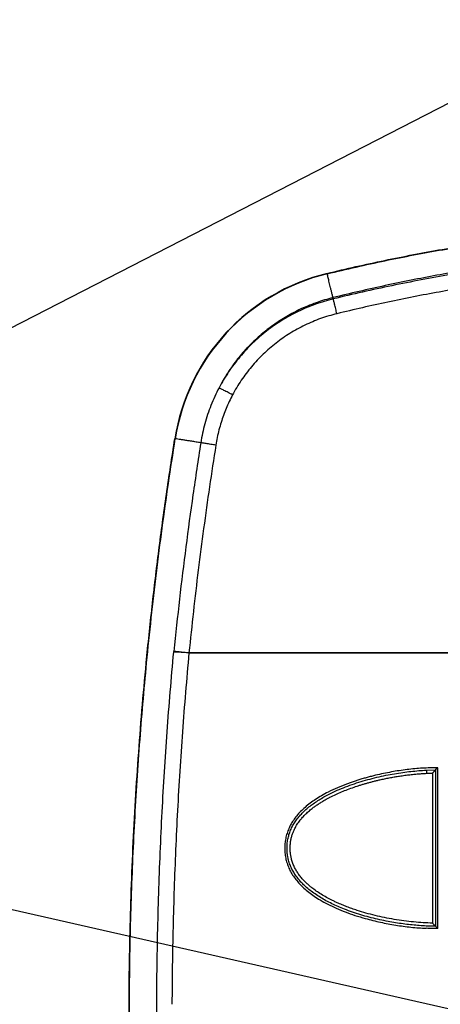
# Model space of a CAD drawing. Header units: millimetres. Extents: x -48 to 74789, y -18557 to 12350.
# Tile 42 of 79: x 68693 to 68814, y -13671 to -13387. Entities that reach past the tile are written whole.
import ezdxf
from ezdxf import colors
from ezdxf.entities.mleader import LeaderData, LeaderLine
from ezdxf.math import Vec2, Vec3

# ---------------------------------------------------------------- set-up
doc = ezdxf.new("R2010")
doc.units = ezdxf.units.MM
doc.layers.add('RR_IWK_opisy_piony', color=7, linetype='Continuous', lineweight=13)
doc.styles.add('Garamond', font='GARA.TTF')

# ---------------------------------------------------------------- blocks, each defined once
blk = doc.blocks.new('A$C661458EC')
at = {"color": 7, "linetype": 'Continuous', "lineweight": 25}
for p, q in [((-2.6773, -0.6964), (-2.6766, -0.6989)), ((-2.6376, -0.8596), (-2.6395, -0.8516)), ((-3.6483, -1.7541), (-3.6509, -1.7537)), ((-3.6581, -3.1185), (-3.6577, -3.1148)), ((-0.9084, -3.1245), (-3.5607, -3.1247)), ((-3.5607, -3.1247), (-0.9072, -3.1249)), ((-2.0426, -3.8745), (-1.9836, -3.8731)), ((-2.0417, -3.8945), (-2.0036, -3.8933)), ((-2.0036, -3.8933), (-2.0036, -4.8529)), ((-1.9698, -3.8594), (-1.9836, -3.8731)), ((-1.9836, -3.8731), (-1.9836, -4.8731)), ((-1.9836, -4.8731), (-1.9696, -4.887))]:
    blk.add_line(p, q, dxfattribs=at)
for radius in [1.2956, 1.293]:
    blk.add_arc((-2.3713, -1.9554), radius, 103.65795, 171.04279, dxfattribs=at)
for points, knots in [([(-2.6773, -0.6964), (-2.6159, -0.6818), (-2.4935, -0.6526), (-2.3093, -0.6127), (-2.1252, -0.5757), (-1.9411, -0.542), (-1.757, -0.5113), (-1.5729, -0.4838), (-1.3889, -0.4594), (-1.2019, -0.4378), (-1.0121, -0.4191), (-0.8194, -0.4037), (-0.6267, -0.3916), (-0.434, -0.383), (-0.2413, -0.3779), (-0.0515, -0.3762), (0.1353, -0.3778), (0.3192, -0.3825), (0.5031, -0.3903), (0.687, -0.4013), (0.871, -0.4154), (1.055, -0.4326), (1.239, -0.453), (1.426, -0.4768), (1.6159, -0.5044), (1.8088, -0.5358), (2.0016, -0.5707), (2.1945, -0.609), (2.3875, -0.6506), (2.5157, -0.6811), (2.58, -0.6964)], [0, 0, 0, 0, 0.03563, 0.071125, 0.106496, 0.141752, 0.176902, 0.211956, 0.246924, 0.281815, 0.318295, 0.354714, 0.391083, 0.427412, 0.463714, 0.5, 0.534635, 0.569284, 0.603958, 0.638666, 0.673418, 0.708224, 0.743095, 0.77804, 0.814739, 0.851541, 0.888457, 0.925498, 0.962676, 1, 1, 1, 1]), ([(-2.6766, -0.6989), (-2.6151, -0.6843), (-2.4923, -0.655), (-2.3075, -0.615), (-2.1228, -0.5779), (-1.9381, -0.5441), (-1.7545, -0.5135), (-1.5721, -0.4863), (-1.3907, -0.4622), (-1.2094, -0.4412), (-1.0269, -0.4231), (-0.8431, -0.408), (-0.6582, -0.396), (-0.4732, -0.3872), (-0.2882, -0.3815), (-0.1033, -0.3789), (0.0817, -0.3796), (0.2666, -0.3834), (0.4516, -0.3904), (0.6366, -0.4005), (0.8216, -0.4139), (1.0066, -0.4304), (1.1916, -0.45), (1.3766, -0.4729), (1.5565, -0.4981), (1.7312, -0.5255), (1.9009, -0.5548), (2.0705, -0.5867), (2.2402, -0.6214), (2.41, -0.6585), (2.5229, -0.6854), (2.5794, -0.6989)], [0, 0, 0, 0, 0.035755, 0.0713732, 0.1068646, 0.1422391, 0.1775067, 0.2120504, 0.2465106, 0.280897, 0.3152195, 0.3501868, 0.3851083, 0.4199948, 0.4548567, 0.4897049, 0.5245499, 0.5594024, 0.5942731, 0.6291727, 0.6641116, 0.6991007, 0.7341503, 0.7692709, 0.8044731, 0.8368222, 0.8692564, 0.9017835, 0.9344114, 0.9671477, 1, 1, 1, 1]), ([(-0.0486, -0.5315), (-0.1015, -0.5317), (-0.2074, -0.5322), (-0.3666, -0.536), (-0.5263, -0.542), (-0.6864, -0.5505), (-0.8462, -0.5615), (-1.0055, -0.5748), (-1.1643, -0.5905), (-1.3236, -0.6087), (-1.4846, -0.6295), (-1.6471, -0.653), (-1.8113, -0.6793), (-1.9759, -0.7083), (-2.1412, -0.7399), (-2.3069, -0.7744), (-2.4732, -0.8113), (-2.584, -0.8381), (-2.6395, -0.8516)], [0, 0, 0, 0, 0.060611, 0.121432, 0.182477, 0.243762, 0.305302, 0.366006, 0.426986, 0.488257, 0.549834, 0.613001, 0.67652, 0.740408, 0.804682, 0.869361, 0.934461, 1, 1, 1, 1]), ([(2.5403, -0.8596), (2.481, -0.8454), (2.3622, -0.8171), (2.1834, -0.7783), (2.0041, -0.7422), (1.8243, -0.709), (1.6441, -0.6788), (1.4633, -0.6516), (1.2821, -0.6274), (1.0975, -0.6059), (0.9095, -0.5872), (0.7182, -0.5717), (0.5266, -0.5596), (0.3349, -0.551), (0.1432, -0.5458), (-0.0455, -0.5441), (-0.2313, -0.5457), (-0.4142, -0.5504), (-0.597, -0.5583), (-0.7799, -0.5693), (-0.9625, -0.5834), (-1.145, -0.6007), (-1.327, -0.621), (-1.5114, -0.6447), (-1.6982, -0.672), (-1.8872, -0.703), (-2.0757, -0.7372), (-2.2636, -0.7747), (-2.451, -0.8151), (-2.5754, -0.8447), (-2.6376, -0.8596)], [0, 0, 0, 0, 0.035032, 0.07003, 0.105005, 0.139963, 0.174914, 0.209865, 0.244827, 0.279808, 0.316496, 0.353228, 0.389953, 0.426643, 0.463307, 0.499956, 0.534935, 0.569921, 0.604922, 0.639948, 0.674996, 0.710049, 0.745086, 0.780093, 0.816739, 0.85337, 0.889999, 0.926638, 0.963301, 1, 1, 1, 1]), ([(2.5173, -0.9542), (2.4582, -0.9402), (2.3401, -0.912), (2.1621, -0.8734), (1.9838, -0.8375), (1.8049, -0.8046), (1.6267, -0.7747), (1.4491, -0.748), (1.272, -0.7244), (1.0946, -0.7036), (0.9154, -0.6857), (0.7346, -0.6707), (0.5524, -0.6587), (0.3701, -0.6499), (0.1878, -0.6442), (0.0055, -0.6417), (-0.1768, -0.6423), (-0.3591, -0.6461), (-0.5413, -0.6531), (-0.7235, -0.6632), (-0.9056, -0.6764), (-1.0875, -0.6928), (-1.269, -0.7122), (-1.4501, -0.7348), (-1.6257, -0.7596), (-1.7957, -0.7864), (-1.9604, -0.815), (-2.1246, -0.846), (-2.2883, -0.8796), (-2.4518, -0.9154), (-2.5603, -0.9413), (-2.6146, -0.9542)], [0, 0, 0, 0, 0.0351719, 0.0703075, 0.105415, 0.140503, 0.1755805, 0.2100302, 0.2444873, 0.278962, 0.3134703, 0.3487237, 0.3839766, 0.4191963, 0.4543888, 0.4895645, 0.5247338, 0.5599069, 0.5950936, 0.6303039, 0.6655407, 0.7007882, 0.7360274, 0.7712407, 0.806427, 0.8386677, 0.8709051, 0.9031482, 0.935406, 0.9676871, 1, 1, 1, 1]), ([(-2.6395, -0.8517), (-2.6413, -0.8442), (-2.645, -0.8293), (-2.65, -0.8084), (-2.6548, -0.7888), (-2.6592, -0.7706), (-2.6633, -0.7538), (-2.6671, -0.7383), (-2.6705, -0.7241), (-2.6737, -0.7109), (-2.6757, -0.7029), (-2.6766, -0.6989)], [0, 0, 0, 0, 0.123043, 0.242962, 0.359904, 0.474016, 0.585445, 0.692412, 0.797068, 0.899552, 1, 1, 1, 1]), ([(-2.6395, -0.8516), (-2.6575, -0.8563), (-2.6939, -0.8659), (-2.7484, -0.8839), (-2.8035, -0.9053), (-2.8549, -0.9284), (-2.9024, -0.9526), (-2.9459, -0.9774), (-2.9892, -1.0046), (-3.0308, -1.0334), (-3.0704, -1.0637), (-3.1083, -1.0953), (-3.1453, -1.1291), (-3.1813, -1.1651), (-3.2163, -1.2034), (-3.25, -1.2439), (-3.2823, -1.2867), (-3.3129, -1.3317), (-3.3419, -1.3788), (-3.3594, -1.4116), (-3.3682, -1.4281)], [0, 0, 0, 0, 0.058038, 0.117893, 0.179559, 0.243035, 0.294179, 0.346435, 0.399803, 0.45428, 0.504766, 0.556165, 0.608475, 0.661695, 0.715823, 0.770856, 0.826792, 0.88363, 0.941367, 1, 1, 1, 1]), ([(-2.6146, -0.9542), (-2.6159, -0.9491), (-2.6184, -0.9386), (-2.6222, -0.9228), (-2.6259, -0.9076), (-2.6294, -0.8935), (-2.6323, -0.8812), (-2.6348, -0.8713), (-2.6366, -0.8638), (-2.6373, -0.861), (-2.6376, -0.8596)], [0, 0, 0, 0, 0.11863, 0.24166, 0.369642, 0.499672, 0.629417, 0.757121, 0.880992, 1, 1, 1, 1]), ([(-2.6146, -0.9542), (-2.6322, -0.9588), (-2.6673, -0.9679), (-2.719, -0.9851), (-2.7698, -1.0048), (-2.8195, -1.0272), (-2.868, -1.0522), (-2.915, -1.0796), (-2.9605, -1.1096), (-3.0043, -1.1419), (-3.0465, -1.1765), (-3.0867, -1.2133), (-3.1249, -1.2521), (-3.161, -1.2929), (-3.1949, -1.3356), (-3.2265, -1.38), (-3.2558, -1.4259), (-3.2733, -1.4577), (-3.282, -1.4736)], [0, 0, 0, 0, 0.062576, 0.124984, 0.187401, 0.25, 0.312564, 0.374969, 0.437389, 0.5, 0.562564, 0.624969, 0.687389, 0.75, 0.812576, 0.874985, 0.937401, 1, 1, 1, 1]), ([(-3.368, -1.4282), (-3.3775, -1.4467), (-3.3963, -1.4836), (-3.4205, -1.5407), (-3.4418, -1.5989), (-3.4596, -1.6582), (-3.4745, -1.7185), (-3.4816, -1.7593), (-3.4851, -1.7798)], [0, 0, 0, 0, 0.167343, 0.33381, 0.499852, 0.665928, 0.832492, 1, 1, 1, 1]), ([(-3.282, -1.4736), (-3.2867, -1.4712), (-3.2963, -1.4661), (-3.3106, -1.4585), (-3.3245, -1.4512), (-3.3373, -1.4444), (-3.3484, -1.4385), (-3.3574, -1.4338), (-3.3642, -1.4302), (-3.3668, -1.4288), (-3.368, -1.4282)], [0, 0, 0, 0, 0.118844, 0.242834, 0.370504, 0.500092, 0.629666, 0.7573, 0.881231, 1, 1, 1, 1]), ([(-3.282, -1.4736), (-3.2893, -1.4879), (-3.3038, -1.5164), (-3.3231, -1.5601), (-3.3403, -1.6044), (-3.3557, -1.6501), (-3.369, -1.6972), (-3.3804, -1.7458), (-3.386, -1.7786), (-3.3889, -1.795)], [0, 0, 0, 0, 0.1412865, 0.2816338, 0.4213294, 0.560685, 0.7066664, 0.8529932, 1, 1, 1, 1]), ([(-3.6509, -9.1914), (-3.668, -9.0812), (-3.702, -8.8607), (-3.7472, -8.5292), (-3.788, -8.1971), (-3.824, -7.8645), (-3.8554, -7.5313), (-3.8821, -7.1978), (-3.9034, -6.8732), (-3.9199, -6.5576), (-3.932, -6.2511), (-3.94, -5.9445), (-3.9442, -5.6378), (-3.9443, -5.3311), (-3.9405, -5.0244), (-3.9327, -4.7178), (-3.921, -4.4113), (-3.9053, -4.105), (-3.8857, -3.7989), (-3.8621, -3.4931), (-3.8329, -3.1695), (-3.7972, -2.8281), (-3.7542, -2.4692), (-3.706, -2.1109), (-3.6693, -1.8728), (-3.6509, -1.7537)], [0, 0, 0, 0, 0.0448, 0.0896, 0.1344, 0.1792, 0.224, 0.2688, 0.3136, 0.354667, 0.395733, 0.4368, 0.477867, 0.518933, 0.56, 0.601067, 0.642134, 0.6832, 0.724267, 0.765334, 0.8064, 0.8548, 0.9032, 0.9516, 1, 1, 1, 1]), ([(-3.6483, -9.191), (-3.6618, -9.1046), (-3.6886, -8.9318), (-3.7253, -8.6721), (-3.7592, -8.412), (-3.7903, -8.1516), (-3.8183, -7.8923), (-3.8433, -7.6344), (-3.8653, -7.3777), (-3.8846, -7.1208), (-3.9012, -6.862), (-3.9151, -6.6013), (-3.9261, -6.3386), (-3.9343, -6.0759), (-3.9395, -5.8131), (-3.9418, -5.5502), (-3.9412, -5.2873), (-3.9377, -5.0245), (-3.9313, -4.7617), (-3.922, -4.499), (-3.9097, -4.2364), (-3.8946, -3.974), (-3.8765, -3.7118), (-3.8556, -3.4497), (-3.8309, -3.1792), (-3.8022, -2.9003), (-3.7692, -2.613), (-3.7325, -2.3262), (-3.6926, -2.0398), (-3.6631, -1.8493), (-3.6483, -1.7541)], [0, 0, 0, 0, 0.035123, 0.070246, 0.10537, 0.140493, 0.175616, 0.210112, 0.244608, 0.279104, 0.3136, 0.3488, 0.384, 0.4192, 0.4544, 0.4896, 0.5248, 0.56, 0.5952, 0.6304, 0.6656, 0.7008, 0.736, 0.7712, 0.8064, 0.84512, 0.88384, 0.92256, 0.96128, 1, 1, 1, 1]), ([(-3.4849, -1.7798), (-3.4952, -1.7782), (-3.5154, -1.775), (-3.5433, -1.7706), (-3.5688, -1.7666), (-3.592, -1.763), (-3.6128, -1.7597), (-3.6317, -1.7567), (-3.6429, -1.7549), (-3.6484, -1.7541)], [0, 0, 0, 0, 0.156997, 0.308737, 0.455548, 0.597755, 0.735684, 0.869658, 1, 1, 1, 1]), ([(-3.4851, -1.7798), (-3.5021, -1.8907), (-3.5362, -2.1124), (-3.5813, -2.4459), (-3.6224, -2.78), (-3.6458, -3.0032), (-3.6575, -3.1148)], [0, 0, 0, 0, 0.249963, 0.499918, 0.749914, 1, 1, 1, 1]), ([(-3.3889, -1.795), (-3.4026, -1.8839), (-3.43, -2.0615), (-3.4673, -2.3279), (-3.5017, -2.5939), (-3.5331, -2.8593), (-3.5516, -3.0363), (-3.5607, -3.1247)], [0, 0, 0, 0, 0.201291, 0.401912, 0.601887, 0.801241, 1, 1, 1, 1]), ([(-3.3889, -1.795), (-3.3941, -1.7942), (-3.4049, -1.7925), (-3.4208, -1.7899), (-3.4363, -1.7875), (-3.4506, -1.7852), (-3.4631, -1.7833), (-3.4732, -1.7817), (-3.4808, -1.7805), (-3.4837, -1.78), (-3.4851, -1.7798)], [0, 0, 0, 0, 0.118789, 0.242737, 0.370382, 0.499961, 0.629546, 0.757207, 0.88118, 1, 1, 1, 1]), ([(-3.7669, -5.4468), (-3.7666, -5.3597), (-3.7659, -5.1855), (-3.7614, -4.9243), (-3.7545, -4.6632), (-3.7448, -4.4022), (-3.7326, -4.143), (-3.7178, -3.8855), (-3.7005, -3.6296), (-3.6808, -3.3739), (-3.6655, -3.2036), (-3.6579, -3.1185)], [0, 0, 0, 0, 0.112064, 0.224087, 0.33608, 0.448054, 0.560018, 0.669986, 0.779965, 0.889967, 1, 1, 1, 1]), ([(-3.5607, -3.1247), (-3.5683, -3.2087), (-3.5833, -3.3766), (-3.6028, -3.6287), (-3.6199, -3.8806), (-3.6345, -4.1324), (-3.6465, -4.3827), (-3.656, -4.6313), (-3.663, -4.8784), (-3.6677, -5.1254), (-3.6688, -5.29), (-3.6694, -5.3723)], [0, 0, 0, 0, 0.112448, 0.224757, 0.33694, 0.449005, 0.560966, 0.670835, 0.780623, 0.890342, 1, 1, 1, 1]), ([(-3.5607, -3.1247), (-3.566, -3.1242), (-3.5769, -3.1233), (-3.5929, -3.1219), (-3.6086, -3.1207), (-3.623, -3.1198), (-3.6356, -3.119), (-3.6458, -3.1185), (-3.6535, -3.1184), (-3.6564, -3.1184), (-3.6579, -3.1185)], [0, 0, 0, 0, 0.118782, 0.24272, 0.370355, 0.499927, 0.629509, 0.757173, 0.881158, 1, 1, 1, 1]), ([(-3.5607, -3.1247), (-3.566, -3.1242), (-3.5768, -3.1231), (-3.5929, -3.1214), (-3.6085, -3.1198), (-3.6229, -3.1184), (-3.6354, -3.1171), (-3.6455, -3.116), (-3.6532, -3.1152), (-3.6561, -3.1149), (-3.6575, -3.1148)], [0, 0, 0, 0, 0.118841, 0.242826, 0.370491, 0.500073, 0.629645, 0.75728, 0.881218, 1, 1, 1, 1]), ([(-1.9692, -3.8588), (-2.002, -3.8594), (-2.0678, -3.8606), (-2.167, -3.8701), (-2.267, -3.8852), (-2.3428, -3.9012), (-2.3943, -3.9139), (-2.4212, -3.921), (-2.4476, -3.9284), (-2.4734, -3.9361), (-2.4986, -3.9442), (-2.5233, -3.9525), (-2.5609, -3.9661), (-2.6103, -3.9859), (-2.6652, -4.0117), (-2.7119, -4.0369), (-2.7508, -4.0608), (-2.7862, -4.0856), (-2.8182, -4.1114), (-2.8467, -4.1382), (-2.8717, -4.166), (-2.8932, -4.1947), (-2.9112, -4.2244), (-2.9257, -4.2551), (-2.9366, -4.2868), (-2.9441, -4.3194), (-2.9479, -4.3531), (-2.9484, -4.387), (-2.9454, -4.4206), (-2.9388, -4.4534), (-2.9287, -4.4852), (-2.9151, -4.516), (-2.8979, -4.5459), (-2.8772, -4.5748), (-2.8531, -4.6028), (-2.8254, -4.6299), (-2.7942, -4.6559), (-2.7596, -4.6811), (-2.7189, -4.7069), (-2.6717, -4.7329), (-2.6179, -4.7585), (-2.56, -4.7822), (-2.4981, -4.804), (-2.4392, -4.8217), (-2.3847, -4.836), (-2.3361, -4.8474), (-2.2875, -4.8574), (-2.2387, -4.866), (-2.1899, -4.8732), (-2.1411, -4.879), (-2.0922, -4.8834), (-2.0595, -4.8852), (-2.0432, -4.8861)], [0, 0, 0, 0, 0.042071, 0.084682, 0.127983, 0.172119, 0.184256, 0.196193, 0.207933, 0.21948, 0.230837, 0.242007, 0.252995, 0.282299, 0.310343, 0.330982, 0.350528, 0.369047, 0.386617, 0.403327, 0.419282, 0.434604, 0.449427, 0.463903, 0.478191, 0.49246, 0.506877, 0.521622, 0.536029, 0.550259, 0.56448, 0.57886, 0.593563, 0.608741, 0.624532, 0.641059, 0.658431, 0.676739, 0.696064, 0.720424, 0.745948, 0.772724, 0.800825, 0.830317, 0.851831, 0.873225, 0.894515, 0.915718, 0.936851, 0.957931, 0.978975, 1, 1, 1, 1]), ([(-1.9836, -4.8731), (-1.9969, -4.8729), (-2.0243, -4.8727), (-2.0664, -4.8706), (-2.1105, -4.8672), (-2.1563, -4.8625), (-2.2033, -4.8564), (-2.2514, -4.8489), (-2.3018, -4.8396), (-2.3543, -4.8284), (-2.4083, -4.8151), (-2.462, -4.7999), (-2.5148, -4.7829), (-2.5633, -4.7652), (-2.6072, -4.7471), (-2.6465, -4.7291), (-2.6843, -4.7097), (-2.7204, -4.6891), (-2.7544, -4.6671), (-2.7861, -4.6438), (-2.8143, -4.6201), (-2.8389, -4.5962), (-2.8601, -4.5723), (-2.879, -4.5474), (-2.8953, -4.5213), (-2.909, -4.4941), (-2.9197, -4.4658), (-2.9275, -4.4366), (-2.9323, -4.4066), (-2.9341, -4.3763), (-2.9329, -4.3459), (-2.9287, -4.3158), (-2.9215, -4.2863), (-2.9112, -4.2578), (-2.898, -4.2303), (-2.8819, -4.204), (-2.8632, -4.1788), (-2.8421, -4.1546), (-2.8187, -4.1316), (-2.7931, -4.1095), (-2.7656, -4.0886), (-2.7362, -4.0687), (-2.7052, -4.0498), (-2.6727, -4.0319), (-2.6331, -4.0122), (-2.586, -3.9914), (-2.5312, -3.9703), (-2.4748, -3.9513), (-2.4174, -3.9345), (-2.3594, -3.9197), (-2.3025, -3.9073), (-2.2471, -3.897), (-2.1938, -3.8887), (-2.1418, -3.8822), (-2.0915, -3.8773), (-2.0587, -3.8754), (-2.0426, -3.8745)], [0, 0, 0, 0, 0.017562, 0.03615, 0.055639, 0.075904, 0.096821, 0.118266, 0.140115, 0.164472, 0.189015, 0.213591, 0.238052, 0.26226, 0.281633, 0.300692, 0.319379, 0.337648, 0.355461, 0.372796, 0.389645, 0.404, 0.418018, 0.431738, 0.44522, 0.458546, 0.471815, 0.485113, 0.498444, 0.511796, 0.525151, 0.538492, 0.55181, 0.56511, 0.578468, 0.591992, 0.605765, 0.619851, 0.634293, 0.649116, 0.664329, 0.67993, 0.695904, 0.71223, 0.728877, 0.754256, 0.780133, 0.806351, 0.83274, 0.859118, 0.885296, 0.909618, 0.93342, 0.956533, 0.978783, 1, 1, 1, 1]), ([(-2.0036, -4.8529), (-2.0235, -4.8523), (-2.0637, -4.851), (-2.1244, -4.846), (-2.1862, -4.8388), (-2.2483, -4.8293), (-2.3099, -4.8177), (-2.37, -4.8043), (-2.4283, -4.789), (-2.472, -4.7757), (-2.5019, -4.7659), (-2.5185, -4.7601), (-2.5348, -4.7543), (-2.5508, -4.7483), (-2.5665, -4.7421), (-2.5819, -4.7359), (-2.5988, -4.7287), (-2.6172, -4.7205), (-2.6369, -4.7113), (-2.655, -4.7022), (-2.6785, -4.6899), (-2.7066, -4.674), (-2.7391, -4.6533), (-2.7627, -4.6363), (-2.7786, -4.6237), (-2.7878, -4.6161), (-2.7967, -4.6085), (-2.8052, -4.6008), (-2.8134, -4.593), (-2.8213, -4.5851), (-2.8289, -4.5772), (-2.84, -4.5649), (-2.8538, -4.548), (-2.8693, -4.5258), (-2.8803, -4.5065), (-2.8881, -4.4906), (-2.8934, -4.4783), (-2.8981, -4.4659), (-2.9022, -4.4533), (-2.9065, -4.4377), (-2.9103, -4.4189), (-2.913, -4.3969), (-2.9139, -4.3746), (-2.9132, -4.3523), (-2.9107, -4.3304), (-2.9066, -4.3089), (-2.9008, -4.2878), (-2.8932, -4.2673), (-2.8849, -4.2493), (-2.8764, -4.2336), (-2.8682, -4.2201), (-2.8591, -4.2068), (-2.8492, -4.1937), (-2.8359, -4.1777), (-2.8186, -4.1592), (-2.7965, -4.1386), (-2.7777, -4.1231), (-2.7633, -4.1121), (-2.7542, -4.1054), (-2.7448, -4.0987), (-2.7351, -4.0922), (-2.7252, -4.0857), (-2.715, -4.0792), (-2.7033, -4.0721), (-2.6898, -4.0642), (-2.6746, -4.0558), (-2.6579, -4.0469), (-2.6343, -4.0351), (-2.6033, -4.0207), (-2.5654, -4.0048), (-2.5255, -3.9897), (-2.4915, -3.978), (-2.4641, -3.9693), (-2.4438, -3.9631), (-2.4233, -3.9572), (-2.4026, -3.9515), (-2.3817, -3.946), (-2.3606, -3.9408), (-2.3365, -3.9352), (-2.3095, -3.9293), (-2.2794, -3.9233), (-2.2501, -3.918), (-2.2198, -3.913), (-2.1887, -3.9084), (-2.1561, -3.9042), (-2.1246, -3.9007), (-2.095, -3.8979), (-2.0677, -3.8958), (-2.0501, -3.8949), (-2.0417, -3.8945)], [0, 0, 0, 0, 0.027213, 0.054987, 0.083361, 0.112373, 0.141061, 0.169132, 0.19662, 0.223563, 0.231681, 0.239689, 0.247588, 0.25538, 0.263067, 0.270649, 0.278128, 0.288248, 0.298181, 0.307931, 0.316004, 0.334467, 0.352039, 0.368772, 0.374306, 0.379744, 0.385087, 0.390339, 0.395503, 0.400581, 0.405577, 0.410495, 0.423248, 0.435541, 0.447454, 0.453623, 0.459734, 0.465803, 0.471841, 0.477863, 0.4879, 0.497997, 0.508215, 0.518422, 0.528472, 0.538429, 0.548355, 0.558316, 0.568375, 0.575467, 0.582675, 0.59002, 0.59752, 0.60519, 0.618392, 0.632177, 0.646603, 0.651717, 0.656903, 0.662162, 0.667496, 0.672907, 0.678396, 0.683964, 0.691754, 0.6997, 0.707807, 0.717645, 0.735772, 0.754545, 0.773987, 0.794122, 0.803735, 0.813407, 0.82314, 0.832937, 0.842798, 0.852726, 0.862722, 0.876581, 0.890576, 0.904711, 0.917413, 0.932544, 0.947742, 0.962519, 0.975945, 0.988437, 1, 1, 1, 1]), ([(-2.0426, -3.8745), (-2.0426, -3.8748), (-2.0426, -3.8753), (-2.0425, -3.8778), (-2.0423, -3.8803), (-2.0422, -3.8834), (-2.042, -3.8881), (-2.0418, -3.892), (-2.0417, -3.8945)], [0, 0, 0, 0, 0.2418, 0.370467, 0.499948, 0.629429, 0.758108, 1, 1, 1, 1]), ([(-1.9836, -3.8731), (-1.9837, -3.8732), (-1.9838, -3.8733), (-1.9849, -3.8744), (-1.9867, -3.8761), (-1.9888, -3.8783), (-1.991, -3.8805), (-1.9931, -3.8826), (-1.9954, -3.8849), (-1.9981, -3.8876), (-2.0007, -3.8905), (-2.0028, -3.8924), (-2.0036, -3.8933)], [0, 0, 0, 0, 0.095927, 0.197197, 0.306543, 0.426145, 0.510267, 0.598459, 0.690921, 0.781197, 0.904437, 1, 1, 1, 1]), ([(-1.9693, -4.8875), (-1.9785, -4.8874), (-1.9959, -4.8874), (-2.0205, -4.8869), (-2.036, -4.8863), (-2.0432, -4.8861)], [0, 0, 0, 0, 0.372484, 0.705793, 1, 1, 1, 1]), ([(-2.0036, -4.8529), (-2.0027, -4.8539), (-2.0009, -4.8557), (-1.9987, -4.8578), (-1.9972, -4.8594), (-1.9963, -4.8604), (-1.9945, -4.8622), (-1.992, -4.8647), (-1.9891, -4.8676), (-1.9867, -4.87), (-1.9849, -4.8718), (-1.9838, -4.8729), (-1.9837, -4.873), (-1.9836, -4.8731)], [0, 0, 0, 0, 0.1080355, 0.195503, 0.2423904, 0.2801319, 0.3087304, 0.4497876, 0.5734812, 0.6932206, 0.8026768, 0.9040266, 1, 1, 1, 1])]:
    blk.add_open_spline(points, degree=3, knots=knots, dxfattribs=at)
for points in [[(-2.6376, -0.8596), (-2.6568, -0.8645), (-2.6953, -0.8745), (-2.7519, -0.8933), (-2.8075, -0.9149), (-2.8619, -0.9394), (-2.9149, -0.9667), (-2.9664, -0.9968), (-3.0162, -1.0296), (-3.0642, -1.065), (-3.1103, -1.1028), (-3.1543, -1.1431), (-3.1962, -1.1856), (-3.2357, -1.2303), (-3.2728, -1.2769), (-3.3074, -1.3255), (-3.3395, -1.3758), (-3.3586, -1.4107), (-3.3682, -1.4281)], [(-1.9693, -4.8875), (-1.9693, -4.7732), (-1.9693, -4.5445), (-1.9693, -4.2016), (-1.9692, -3.9731), (-1.9692, -3.8588)]]:
    blk.add_open_spline(points, degree=3, dxfattribs=at)
blk = doc.blocks.new('_None')

msp = doc.modelspace()

# ---------------------------------------------------------------- block references
at = {"lineweight": 0, "xscale": 45, "yscale": 45, "zscale": 45}
msp.add_blockref('A$C661458EC', (68902.19, -13429.19), dxfattribs=at)

# ---------------------------------------------------------------- next in the draw order: leaders
at = {"layer": 'RR_IWK_opisy_piony', "lineweight": 0}
ml = msp.add_multileader_mtext('Standard', dxfattribs=at)
ml.set_content('Zestawy ciepłomierzowe\\P- zawór kulowy DN15/DN20\\P- filtr siatkowy DN15/DN20\\P- ciepłomierz {\\A1;q{\\H0.7x;nom}=0,6 m{\\H0.7x;\\S3^ ;}/h DN15}\\P- zawór kulowy DN15/DN20\\P', color=256, style='Garamond')
ml.set_leader_properties()
ml.set_arrow_properties(name='NONE')
ml.build(insert=Vec2(0, 0))
ml.multileader.update_dxf_attribs({"text_left_attachment_type": 2, "text_right_attachment_type": 2, "dogleg_length": 0, "arrow_head_size": 0.18})
ctx = ml.context
ctx.base_point, ctx.char_height, ctx.arrow_head_size, ctx.landing_gap_size, ctx.plane_origin = Vec3(69890.1, -12859.83), 200, 0.18, 25, Vec3(94310.05, 85837.63)
ctx.left_attachment, ctx.right_attachment = 2, 2
notes = []
notes.append((ctx, [(1, (1, 1, 0), (69890.1, -12859.78), (1, 0), 0, [(0, [(69366.06, -13746.01), (68897.53, -13690.67), (68464.8, -13592.36)], 0, [])])]))
ctx.mtext.insert = Vec3(69915.1, -12030.57)
ctx.mtext.has_bg_fill, ctx.mtext.bg_color, ctx.mtext.bg_scale_factor, ctx.mtext.bg_transparency, ctx.mtext.use_window_bg_color = 1, -1027028792, 1, 0, 1
for ctx, leaders in notes:
    for number, flags, end, landing, length, lines in leaders:
        leader = LeaderData()
        leader.index, (leader.has_last_leader_line, leader.has_dogleg_vector, leader.attachment_direction) = number, flags
        leader.last_leader_point, leader.dogleg_vector, leader.dogleg_length = Vec3(end), Vec3(landing), length
        for number, points, colour, breaks in lines:
            line = LeaderLine()
            line.index, line.vertices, line.color, line.breaks = number, Vec3.list(points), colors.encode_raw_color(colour), breaks
            leader.lines.append(line)
        ctx.leaders.append(leader)

doc.saveas('drawing.dxf')
